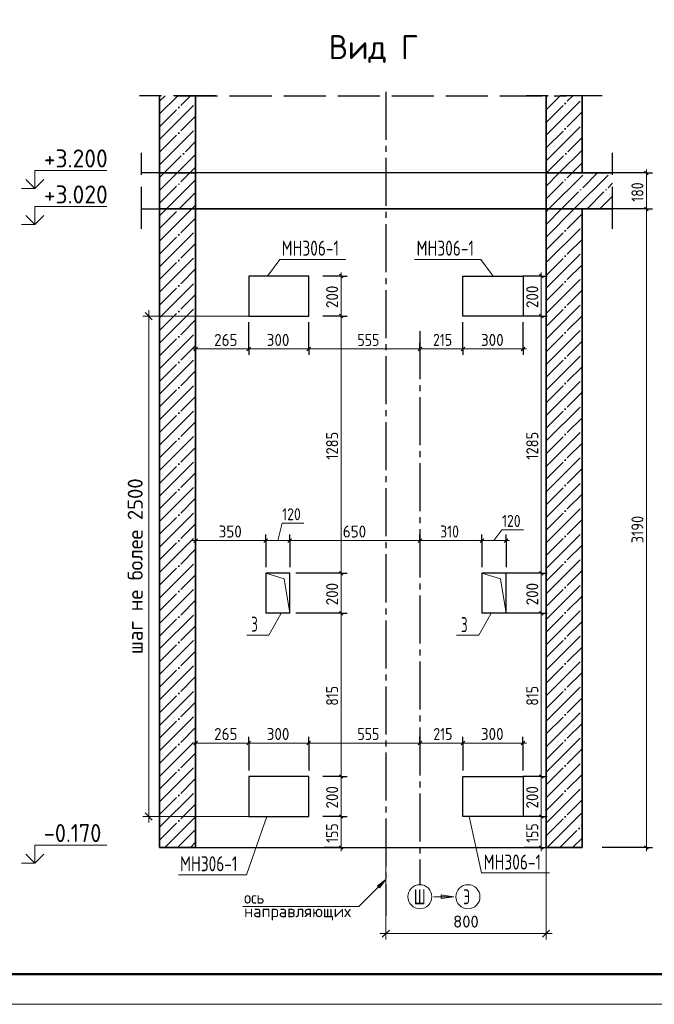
# Model space of a CAD drawing. Header units: millimetres. Extents: x -49773 to 2322955, y -3321 to 58485.
# Tile 104 of 256: x 504401 to 514964, y -1402 to 14994. Entities that reach past the tile are written whole.
import ezdxf

# ---------------------------------------------------------------- set-up
doc = ezdxf.new("R2010")
doc.units = ezdxf.units.MM
doc.header["$PDMODE"] = 65
for name, pattern in [('______11', [500, 400, -50, 0, -50]), ('______4', [900, 700, -200]), ('______5', [1100, 800, -100, 100, -100])]:
    doc.linetypes.add(name, pattern=pattern)
for name, color, linetype, lineweight in [('Standard', 7, 'Continuous', 25), ('Высотная отметки_ общее', 7, 'Continuous', 13), ('Ограждение_ 2D надпись', 7, 'Continuous', 13), ('Перекрытие_ общее', 7, 'Continuous', 35), ('Размерная линия_ общее', 7, 'Continuous', 13), ('СПДС_РАЗМЕРЫ', 152, 'Continuous', 25), ('Стена_ общее', 7, 'Continuous', 35), ('Стена_ Сборный элемент', 7, 'Continuous', 35), ('Текст_ общее', 7, 'Continuous', 13)]:
    doc.layers.add(name, color=color, linetype=linetype, lineweight=lineweight)
doc.layers.add('Осевая линия_ общее', color=7, linetype='______5', lineweight=13, true_color=0xa0a0a0)
doc.styles.add('ISOCPEUR', font='txt')
doc.dimstyles.new('__________2', dxfattribs={"dimtxt": 250, "dimasz": 200, "dimexe": 0, "dimexo": 0, "dimgap": 100, "dimtad": 1, "dimdec": 0, "dimrnd": 1, "dimzin": 12, "dimdsep": 46, "dimtxsty": 'ISOCPEUR', "dimblk": 'ALL_ML_STRICH', "dimblk1": 'ALL_ML_STRICH', "dimblk2": 'ALL_ML_STRICH', "dimsah": 1, "dimcen": 0, "dimclrd": 7, "dimclre": 7, "dimclrt": 7, "dimadec": 0, "dimazin": 0, "dimtfac": 1, "dimtdec": 0, "dimtmove": 1, "dimatfit": 3, "dimfxl": 0, "dimtzin": 0, "dimlwd": 0, "dimlwe": 13, "dimarcsym": 0})

# ---------------------------------------------------------------- blocks, each defined once
blk = doc.blocks.new('ALL_ML_STRICH')
at = {"color": 0, "linetype": 'ByBlock', "lineweight": -2}
for p, q in [((-1, 0), (0.5, 0)), ((-0.3, -0.3), (0.3, 0.3)), ((0, -0.5), (0, 0.5))]:
    blk.add_line(p, q, dxfattribs=at)
blk = doc.blocks.new('*D907')
at = {"layer": 'Defpoints', "color": 0}
for p in [(510496, 1208), (513162, 1208), (510496, -225)]:
    blk.add_point(p, dxfattribs=at)
at = {"layer": 'СПДС_РАЗМЕРЫ', "color": 7, "lineweight": 13}
for p, q in [((510496, 1208), (510496, -225)), ((513162, 1208), (513162, -225))]:
    blk.add_line(p, q, dxfattribs=at)
at = {"layer": 'СПДС_РАЗМЕРЫ', "color": 7, "lineweight": 0}
blk.add_line((512962, -225), (510696, -225), dxfattribs=at)
at = {"layer": 'СПДС_РАЗМЕРЫ', "color": 7, "lineweight": 0, "xscale": 200, "yscale": 200, "zscale": 200}
for p, rotation in [((510496, -225), 180), ((513162, -225), 360)]:
    blk.add_blockref('ALL_ML_STRICH', p, dxfattribs=dict(at, rotation=rotation))
at = {"layer": 'СПДС_РАЗМЕРЫ', "color": 7, "insert": (511829, -25), "char_height": 200, "attachment_point": 5, "style": 'ISOCPEUR'}
blk.add_mtext('800', dxfattribs=at)
blk = doc.blocks.new('*D928')
at = {"layer": 'Defpoints', "color": 0}
for p in [(508212, 10058), (506548, 1725), (508212, 1725)]:
    blk.add_point(p, dxfattribs=at)
at = {"layer": 'СПДС_РАЗМЕРЫ', "color": 7, "lineweight": 13}
for p, q in [((508212, 10058), (506548, 10058)), ((508212, 1725), (506548, 1725))]:
    blk.add_line(p, q, dxfattribs=at)
at = {"layer": 'СПДС_РАЗМЕРЫ', "color": 7, "lineweight": 0}
blk.add_line((506548, 9858), (506548, 1925), dxfattribs=at)
at = {"layer": 'СПДС_РАЗМЕРЫ', "color": 7, "lineweight": 0, "xscale": 200, "yscale": 200, "zscale": 200}
for p, rotation in [((506548, 10058), 90), ((506548, 1725), 270)]:
    blk.add_blockref('ALL_ML_STRICH', p, dxfattribs=dict(at, rotation=rotation))
at = {"layer": 'СПДС_РАЗМЕРЫ', "color": 7, "insert": (506323, 5892), "char_height": 250, "attachment_point": 5, "rotation": 90, "style": 'ISOCPEUR'}
blk.add_mtext('шаг не более 2500', dxfattribs=at)

msp = doc.modelspace()

# ---------------------------------------------------------------- hatches: boundary and pattern name
at = {"layer": 'Осевая линия_ общее', "linetype": 'Continuous', "lineweight": 13, "transparency": 33554687}
msp.add_hatch(color=7, dxfattribs=at).paths.add_polyline_path([(510389.4, 534.6), (510495.5, 676), (510354.1, 569.9)], flags=16)
msp.add_hatch(color=7, dxfattribs=at).paths.add_polyline_path([(511418.8, 359.1), (511628.8, 389.1), (511418.8, 419.1)])

# ---------------------------------------------------------------- linework, layer by layer
at = {"layer": 'Standard', "color": 7, "linetype": '______4', "lineweight": 25, "transparency": 33554687}
for p, q in [((507662.2, 13727.3), (506395.5, 13727.3)), ((506995.5, 13727.3), (513495.5, 13727.3)), ((514095.5, 13727.3), (512828.8, 13727.3)), ((506427.1, 11508.3), (506427.1, 12775)), ((514271, 11508.3), (514271, 12775))]:
    msp.add_line(p, q, dxfattribs=at)
at = {"layer": 'Standard', "color": 253, "linetype": '______11', "lineweight": 35, "true_color": 0xababab, "transparency": 33554687}
for p, q in [((506728.8, 13212), (507244.2, 13727.3)), ((506728.8, 13636.2), (506819.9, 13727.3)), ((513162.2, 13281.3), (513608.1, 13727.3)), ((513162.2, 13705.6), (513183.9, 13727.3)), ((513162.2, 12857.1), (513762.2, 13457.1)), ((506728.8, 12787.7), (507328.8, 13387.7)), ((506807, 12441.6), (507328.8, 12963.4)), ((513171, 12441.6), (513762.2, 13032.8)), ((507231.3, 12441.6), (507328.8, 12539.2)), ((513595.3, 12441.6), (513762.2, 12608.5)), ((506728.8, 11514.9), (507055.6, 11841.6)), ((513162.2, 11584.3), (513419.5, 11841.6)), ((506728.8, 11090.6), (507328.8, 11690.6)), ((513162.2, 11160), (513762.2, 11760)), ((513162.2, 10735.8), (513762.2, 11335.7)), ((506728.8, 10666.4), (507328.8, 11266.4)), ((506728.8, 10242.1), (507328.8, 10842.1)), ((513162.2, 10311.5), (513762.2, 10911.5)), ((506728.8, 9817.8), (507328.8, 10417.8)), ((513162.2, 9887.2), (513762.2, 10487.2)), ((513162.2, 9463), (513762.2, 10063)), ((506728.8, 9393.6), (507328.8, 9993.6)), ((506728.8, 8969.3), (507328.8, 9569.3)), ((513162.2, 9038.7), (513762.2, 9638.7)), ((513162.2, 8614.4), (513762.2, 9214.4)), ((506728.8, 8545.1), (507328.8, 9145.1)), ((506728.8, 8120.8), (507328.8, 8720.8)), ((513162.2, 8190.2), (513762.2, 8790.2)), ((513162.2, 7765.9), (513762.2, 8365.9)), ((506728.8, 7696.5), (507328.8, 8296.5)), ((506728.8, 7272.3), (507328.8, 7872.3)), ((513162.2, 7341.6), (513762.2, 7941.6)), ((506728.8, 6848), (507328.8, 7448)), ((513162.2, 6917.4), (513762.2, 7517.4)), ((513162.2, 6493.1), (513762.2, 7093.1)), ((506728.8, 6423.7), (507328.8, 7023.7)), ((506728.8, 5999.5), (507328.8, 6599.5)), ((513162.2, 6068.8), (513762.2, 6668.9)), ((513162.2, 5644.6), (513762.2, 6244.6)), ((506728.8, 5575.2), (507328.8, 6175.2)), ((506728.8, 5151), (507328.8, 5750.9)), ((513162.2, 5220.3), (513762.2, 5820.3)), ((506728.8, 4726.7), (507328.8, 5326.7)), ((513162.2, 4796.1), (513762.2, 5396.1)), ((513162.2, 4371.8), (513762.2, 4971.8)), ((506728.8, 4302.4), (507328.8, 4902.4)), ((506728.8, 3878.2), (507328.8, 4478.2)), ((513162.2, 3947.5), (513762.2, 4547.5)), ((513162.2, 3523.3), (513762.2, 4123.3)), ((506728.8, 3453.9), (507328.8, 4053.9)), ((506728.8, 3029.6), (507328.8, 3629.6)), ((513162.2, 3099), (513762.2, 3699)), ((506728.8, 2605.4), (507328.8, 3205.4)), ((513162.2, 2674.7), (513762.2, 3274.7)), ((513162.2, 2250.5), (513762.2, 2850.5)), ((506728.8, 2181.1), (507328.8, 2781.1)), ((506728.8, 1756.8), (507328.8, 2356.8)), ((513162.2, 1826.2), (513762.2, 2426.2)), ((513162.2, 1401.9), (513762.2, 2001.9)), ((506728.8, 1332.6), (507328.8, 1932.6)), ((507028.8, 1208.3), (507328.8, 1508.3)), ((513392.8, 1208.3), (513762.2, 1577.7))]:
    msp.add_line(p, q, dxfattribs=at)
at = {"layer": 'Standard', "color": 253, "linetype": '______5', "lineweight": 35, "true_color": 0xababab, "transparency": 33554687}
for p, q in [((506728.8, 13424.1), (507032, 13727.3)), ((513162.2, 13493.5), (513396, 13727.3)), ((513162.2, 13069.2), (513762.2, 13669.2)), ((506728.8, 12999.8), (507328.8, 13599.8)), ((506728.8, 12575.6), (507328.8, 13175.6)), ((513162.2, 12645), (513762.2, 13245)), ((513383.1, 12441.6), (513762.2, 12820.7)), ((507019.2, 12441.6), (507328.8, 12751.3)), ((506728.8, 11302.8), (507267.7, 11841.6)), ((506728.8, 11727), (506843.4, 11841.6)), ((513162.2, 11372.2), (513631.7, 11841.6)), ((513162.2, 11796.4), (513207.4, 11841.6)), ((506728.8, 10878.5), (507328.8, 11478.5)), ((513162.2, 10947.9), (513762.2, 11547.9)), ((506728.8, 10454.3), (507328.8, 11054.3)), ((513162.2, 10523.6), (513762.2, 11123.6)), ((513162.2, 10099.4), (513762.2, 10699.4)), ((506728.8, 10030), (507328.8, 10630)), ((506728.8, 9605.7), (507328.8, 10205.7)), ((513162.2, 9675.1), (513762.2, 10275.1)), ((513162.2, 9250.8), (513762.2, 9850.8)), ((506728.8, 9181.5), (507328.8, 9781.5)), ((506728.8, 8757.2), (507328.8, 9357.2)), ((513162.2, 8826.6), (513762.2, 9426.6)), ((506728.8, 8332.9), (507328.8, 8932.9)), ((513162.2, 8402.3), (513762.2, 9002.3)), ((513162.2, 7978), (513762.2, 8578)), ((506728.8, 7908.7), (507328.8, 8508.7)), ((506728.8, 7484.4), (507328.8, 8084.4)), ((513162.2, 7553.8), (513762.2, 8153.8)), ((513162.2, 7129.5), (513762.2, 7729.5)), ((506728.8, 7060.1), (507328.8, 7660.1)), ((506728.8, 6635.9), (507328.8, 7235.9)), ((513162.2, 6705.2), (513762.2, 7305.2)), ((506728.8, 6211.6), (507328.8, 6811.6)), ((513162.2, 6281), (513762.2, 6881)), ((513162.2, 5856.7), (513762.2, 6456.7)), ((506728.8, 5787.3), (507328.8, 6387.3)), ((506728.8, 5363.1), (507328.8, 5963.1)), ((513162.2, 5432.5), (513762.2, 6032.5)), ((513162.2, 5008.2), (513762.2, 5608.2)), ((506728.8, 4938.8), (507328.8, 5538.8)), ((506728.8, 4514.6), (507328.8, 5114.6)), ((513162.2, 4583.9), (513762.2, 5183.9)), ((513162.2, 4159.7), (513762.2, 4759.7)), ((506728.8, 4090.3), (507328.8, 4690.3)), ((506728.8, 3666), (507328.8, 4266)), ((513162.2, 3735.4), (513762.2, 4335.4)), ((506728.8, 3241.8), (507328.8, 3841.8)), ((513162.2, 3311.1), (513762.2, 3911.1)), ((513162.2, 2886.9), (513762.2, 3486.9)), ((506728.8, 2817.5), (507328.8, 3417.5)), ((506728.8, 2393.2), (507328.8, 2993.2)), ((513162.2, 2462.6), (513762.2, 3062.6)), ((513162.2, 2038.3), (513762.2, 2638.3)), ((506728.8, 1969), (507328.8, 2569)), ((506728.8, 1544.7), (507328.8, 2144.7)), ((513162.2, 1614.1), (513762.2, 2214.1)), ((506816.7, 1208.3), (507328.8, 1720.4)), ((513180.7, 1208.3), (513762.2, 1789.8)), ((513604.9, 1208.3), (513762.2, 1365.6)), ((507241, 1208.3), (507328.8, 1296.2))]:
    msp.add_line(p, q, dxfattribs=at)
at = {"layer": 'Standard', "color": 7, "linetype": 'Continuous', "lineweight": 35, "transparency": 33554687}
for p, q in [((506728.8, 13727.3), (506728.8, 12441.6)), ((507328.8, 12441.6), (507328.8, 13727.3)), ((513162.2, 13727.3), (513162.2, 12441.6)), ((513762.2, 12441.6), (513762.2, 13727.3)), ((506728.8, 12441.6), (506728.8, 11841.6)), ((507328.8, 11841.6), (507328.8, 12441.6)), ((513162.2, 12441.6), (513162.2, 11841.6)), ((514271, 12441.6), (513762.2, 12441.6)), ((506728.8, 11841.6), (506728.8, 1208.3)), ((507328.8, 1208.3), (507328.8, 11841.6)), ((513162.2, 11841.6), (513162.2, 1208.3)), ((513762.2, 1208.3), (513762.2, 11841.6)), ((513762.2, 11841.6), (514271, 11841.6)), ((506728.8, 1208.3), (507328.8, 1208.3)), ((513162.2, 1208.3), (513762.2, 1208.3))]:
    msp.add_line(p, q, dxfattribs=at)
at = {"layer": 'Standard', "color": 253, "linetype": '______11', "lineweight": 13, "true_color": 0xababab, "transparency": 33554687}
for p, q in [((506728.8, 11939.2), (507231.3, 12441.6)), ((506728.8, 12363.4), (506807, 12441.6)), ((513162.2, 12432.8), (513171, 12441.6)), ((513162.2, 12008.5), (513595.3, 12441.6)), ((513419.5, 11841.6), (514019.5, 12441.6)), ((513843.8, 11841.6), (514271, 12268.8)), ((507055.6, 11841.6), (507328.8, 12114.9)), ((514268, 11841.6), (514271, 11844.6))]:
    msp.add_line(p, q, dxfattribs=at)
at = {"layer": 'Standard', "color": 253, "linetype": '______5', "lineweight": 13, "true_color": 0xababab, "transparency": 33554687}
for p, q in [((506728.8, 12151.3), (507019.2, 12441.6)), ((506843.4, 11841.6), (507328.8, 12327)), ((513162.2, 12220.7), (513383.1, 12441.6)), ((513207.4, 11841.6), (513807.4, 12441.6)), ((513631.7, 11841.6), (514231.7, 12441.6)), ((514055.9, 11841.6), (514271, 12056.7)), ((507267.7, 11841.6), (507328.8, 11902.8))]:
    msp.add_line(p, q, dxfattribs=at)
at = {"layer": 'Standard', "color": 7, "linetype": 'Continuous', "lineweight": 13, "transparency": 33554687}
msp.add_lwpolyline([(493720.4, -1402.4), (535720.4, -1402.4), (535720.4, 57997.6), (493720.4, 57997.6), (493720.4, -1402.4)], close=True, dxfattribs=at)
at = {"layer": 'Standard', "color": 7, "linetype": 'Continuous', "lineweight": 50, "transparency": 33554687}
msp.add_lwpolyline([(495720.4, 57497.6), (535220.4, 57497.6), (535220.4, -902.4), (495720.4, -902.4), (495720.4, 57497.6)], close=True, dxfattribs=at)
at = {"layer": 'Высотная отметки_ общее', "color": 7, "linetype": 'Continuous', "lineweight": 13, "transparency": 33554687}
for p, q in [((504652.3, 12183), (504652.3, 12483)), ((504652.3, 12483), (505852.3, 12483)), ((504652.3, 12183), (504502.3, 12333)), ((504652.3, 12183), (504802.3, 12333)), ((504652.3, 12183), (504431.8, 12183)), ((504652.3, 12183), (504652.3, 12183)), ((504652.3, 12183), (504652.3, 12183)), ((504652.3, 12183), (504652.3, 12183)), ((504652.3, 12183), (504652.3, 12183)), ((504652.3, 11583), (504652.3, 11883)), ((504652.3, 11883), (505852.3, 11883)), ((504652.3, 11583), (504502.3, 11733)), ((504652.3, 11583), (504802.3, 11733)), ((504652.3, 11583), (504431.8, 11583)), ((504652.3, 11583), (504652.3, 11583)), ((504652.3, 11583), (504652.3, 11583)), ((504652.3, 11583), (504652.3, 11583)), ((504652.3, 11583), (504652.3, 11583)), ((504652.3, 949.7), (504652.3, 1249.7)), ((504652.3, 1249.7), (505852.3, 1249.7)), ((504652.3, 949.7), (504502.3, 1099.7)), ((504652.3, 949.7), (504802.3, 1099.7)), ((504652.3, 949.7), (504431.8, 949.7)), ((504652.3, 949.7), (504652.3, 949.7)), ((504652.3, 949.7), (504652.3, 949.7)), ((504652.3, 949.7), (504652.3, 949.7)), ((504652.3, 949.7), (504652.3, 949.7))]:
    msp.add_line(p, q, dxfattribs=at)
at = {"layer": 'Ограждение_ 2D надпись', "color": 7, "linetype": 'Continuous', "lineweight": 13, "transparency": 33554687}
for points in [[(508524.3, 10725), (508728.9, 11002.2), (509828.9, 11002.2)], [(512279.7, 10725), (512075, 11002.2), (510975, 11002.2)], [(508748.6, 5099.8), (508547.1, 4747.2), (508180.4, 4747.2)], [(512242.4, 5099.8), (512040.9, 4747.2), (511674.2, 4747.2)], [(508514.7, 1725), (508177.7, 754.8), (507044.4, 754.8)], [(511881.3, 1725), (512086, 786.3), (513219.3, 786.3)]]:
    msp.add_lwpolyline(points, dxfattribs=at)
at = {"layer": 'Осевая линия_ общее', "color": 253, "linetype": '______5', "lineweight": -3, "true_color": 0xa0a0a0, "transparency": 33554687}
for p, q in [((510495.5, 13791.3), (510495.5, 73)), ((511062.2, 9807.4), (511062.2, 589.1))]:
    msp.add_line(p, q, dxfattribs=at)
at = {"layer": 'Осевая линия_ общее', "color": 7, "linetype": 'Continuous', "lineweight": 13, "transparency": 33554687}
for p, q in [((510495.5, 676), (510354.1, 569.9)), ((510389.4, 534.6), (510495.5, 676)), ((510354.1, 569.9), (510389.4, 534.6)), ((510371.8, 552.3), (510362.9, 543.4)), ((511295.5, 389.1), (511628.8, 389.1)), ((511418.8, 389.1), (511403.8, 389.1)), ((511628.8, 389.1), (511418.8, 419.1)), ((511418.8, 419.1), (511418.8, 359.1)), ((511418.8, 359.1), (511628.8, 389.1)), ((511628.8, 389.1), (511628.8, 389.1)), ((511628.8, 389.1), (511628.8, 389.1)), ((511628.8, 389.1), (511628.8, 389.1))]:
    msp.add_line(p, q, dxfattribs=at)
for points in [[(508895.5, 5108.3), (508801.2, 5680.7), (508495.5, 5775)], [(512495.5, 5108.3), (512401.2, 5680.7), (512095.5, 5775)], [(510495.5, 676), (510047.7, 228.2), (508114.3, 228.2)]]:
    msp.add_lwpolyline(points, dxfattribs=at)
for centre in [(511062.2, 389.1), (511862.2, 389.1)]:
    msp.add_circle(centre, 200, dxfattribs=at)
at = {"layer": 'Перекрытие_ общее', "color": 7, "linetype": 'Continuous', "lineweight": 25, "transparency": 33554687}
for p, q in [((506728.8, 12441.6), (506427.1, 12441.6)), ((513162.2, 12441.6), (507328.8, 12441.6)), ((506427.1, 11841.6), (506728.8, 11841.6)), ((507328.8, 11841.6), (513162.2, 11841.6))]:
    msp.add_line(p, q, dxfattribs=at)
at = {"layer": 'Перекрытие_ общее', "color": 7, "linetype": 'Continuous', "lineweight": 13, "transparency": 33554687}
for p, q in [((507328.8, 12441.6), (506728.8, 12441.6)), ((513762.2, 12441.6), (513162.2, 12441.6)), ((506728.8, 11841.6), (507328.8, 11841.6)), ((513162.2, 11841.6), (513762.2, 11841.6))]:
    msp.add_line(p, q, dxfattribs=at)
at = {"layer": 'Размерная линия_ общее', "color": 7, "linetype": 'Continuous', "lineweight": 25, "transparency": 33554687}
for p, q in [((514862.9, 12411.6), (514802.9, 12471.6)), ((514862.9, 11811.6), (514802.9, 11871.6)), ((509781.2, 10695), (509721.2, 10755)), ((513112.7, 10695), (513052.7, 10755)), ((509781.2, 10028.3), (509721.2, 10088.3)), ((513112.7, 10028.3), (513052.7, 10088.3)), ((507358.8, 9540.1), (507298.8, 9480.1)), ((508242.2, 9540.1), (508182.2, 9480.1)), ((509242.2, 9540.1), (509182.2, 9480.1)), ((511092.2, 9540.1), (511032.2, 9480.1)), ((511808.8, 9540.1), (511748.8, 9480.1)), ((512808.8, 9540.1), (512748.8, 9480.1)), ((507358.8, 6350.4), (507298.8, 6290.4)), ((508525.5, 6350.4), (508465.5, 6290.4)), ((508925.5, 6350.4), (508865.5, 6290.4)), ((511092.2, 6350.4), (511032.2, 6290.4)), ((512125.5, 6350.4), (512065.5, 6290.4)), ((512525.5, 6350.4), (512465.5, 6290.4)), ((509781.2, 5745), (509721.2, 5805)), ((513112.7, 5745), (513052.7, 5805)), ((509781.2, 5078.3), (509721.2, 5138.3)), ((513112.7, 5078.3), (513052.7, 5138.3)), ((507358.8, 2978.9), (507298.8, 2918.9)), ((508242.2, 2978.9), (508182.2, 2918.9)), ((509242.2, 2978.9), (509182.2, 2918.9)), ((511092.2, 2978.9), (511032.2, 2918.9)), ((511808.8, 2978.9), (511748.8, 2918.9)), ((512807, 2978.9), (512747, 2918.9)), ((509781.2, 2361.6), (509721.2, 2421.6)), ((513112.7, 2361.6), (513052.7, 2421.6)), ((509781.2, 1695), (509721.2, 1755)), ((513112.7, 1695), (513052.7, 1755)), ((509781.2, 1178.3), (509721.2, 1238.3)), ((513112.7, 1178.3), (513052.7, 1238.3)), ((514862.9, 1178.3), (514802.9, 1238.3))]:
    msp.add_line(p, q, dxfattribs=at)
at = {"layer": 'Размерная линия_ общее', "color": 7, "linetype": 'Continuous', "lineweight": 13, "transparency": 33554687}
for p, q in [((514832.9, 12441.6), (514832.9, 12501.6)), ((514832.9, 11841.6), (514832.9, 12441.6)), ((509751.2, 10725), (509751.2, 10785)), ((509751.2, 10058.3), (509751.2, 10725)), ((513082.8, 10725), (513082.8, 10785)), ((513082.8, 10058.3), (513082.8, 10725)), ((509751.2, 5775), (509751.2, 10058.3)), ((513082.8, 5775), (513082.8, 10058.3)), ((507328.8, 9510.1), (507268.8, 9510.1)), ((508345.5, 9510.1), (507328.8, 9510.1)), ((509345.5, 9510.1), (508345.5, 9510.1)), ((511062.2, 9510.1), (509345.5, 9510.1)), ((511645.5, 9510.1), (511062.2, 9510.1)), ((512778.8, 9510.1), (511645.5, 9510.1)), ((512778.8, 9510.1), (512838.8, 9510.1)), ((508695.5, 6320.4), (508770, 6608.2)), ((508770, 6608.2), (509130, 6608.2)), ((512295.5, 6320.4), (512428.5, 6496.8)), ((512428.5, 6496.8), (512788.5, 6496.8)), ((507328.8, 6320.4), (507268.8, 6320.4)), ((508495.5, 6320.4), (507328.8, 6320.4)), ((508895.5, 6320.4), (508495.5, 6320.4)), ((511062.2, 6320.4), (508895.5, 6320.4)), ((512095.5, 6320.4), (511062.2, 6320.4)), ((512495.5, 6320.4), (512095.5, 6320.4)), ((512495.5, 6320.4), (512555.5, 6320.4)), ((509751.2, 5108.3), (509751.2, 5775)), ((513082.8, 5108.3), (513082.8, 5775)), ((509751.2, 2391.6), (509751.2, 5108.3)), ((513082.8, 2391.6), (513082.8, 5108.3)), ((507328.8, 2948.9), (507268.8, 2948.9)), ((508345.5, 2948.9), (507328.8, 2948.9)), ((509345.5, 2948.9), (508345.5, 2948.9)), ((511062.2, 2948.9), (509345.5, 2948.9)), ((511778.8, 2948.9), (511062.2, 2948.9)), ((512777, 2948.9), (511778.8, 2948.9)), ((512777, 2948.9), (512837, 2948.9)), ((509751.2, 1725), (509751.2, 2391.6)), ((513082.8, 1725), (513082.8, 2391.6)), ((509751.2, 1208.3), (509751.2, 1148.3)), ((513082.8, 1208.3), (513082.8, 1148.3)), ((514832.9, 1208.3), (514832.9, 1148.3))]:
    msp.add_line(p, q, dxfattribs=at)
at = {"layer": 'Размерная линия_ общее', "color": 253, "linetype": 'Continuous', "lineweight": -3, "true_color": 0xa0a0a0, "transparency": 33554687}
for p, q in [((514832.9, 12441.6), (514271.9, 12441.6)), ((514832.9, 12441.6), (514732.9, 12441.6)), ((514832.9, 12441.6), (514932.9, 12441.6)), ((514832.9, 11841.6), (514732.9, 11841.6)), ((514832.9, 11841.6), (514932.9, 11841.6)), ((509751.2, 10725), (509445.5, 10725)), ((509751.2, 10725), (509651.2, 10725)), ((509751.2, 10725), (509851.2, 10725)), ((513082.8, 10725), (512777, 10725)), ((513082.8, 10725), (512982.8, 10725)), ((513082.8, 10725), (513182.8, 10725)), ((509751.2, 10058.3), (509651.2, 10058.3)), ((509751.2, 10058.3), (509851.2, 10058.3)), ((513082.8, 10058.3), (512982.8, 10058.3)), ((513082.8, 10058.3), (513182.8, 10058.3)), ((512778.8, 9510.1), (512778.8, 9958.3)), ((507328.8, 9510.1), (507328.8, 9610.1)), ((507328.8, 9510.1), (507328.8, 9410.1)), ((507328.8, 9510.1), (507328.8, 9510.1)), ((508212.2, 9510.1), (508212.2, 9610.1)), ((508212.2, 9510.1), (508212.2, 9410.1)), ((509212.2, 9510.1), (509212.2, 9610.1)), ((509212.2, 9510.1), (509212.2, 9410.1)), ((511062.2, 9510.1), (511062.2, 9610.1)), ((511062.2, 9510.1), (511062.2, 9410.1)), ((511062.2, 9510.1), (511062.2, 9510.1)), ((511778.8, 9510.1), (511778.8, 9610.1)), ((511778.8, 9510.1), (511778.8, 9410.1)), ((512778.8, 9510.1), (512778.8, 9610.1)), ((512778.8, 9510.1), (512778.8, 9410.1)), ((507328.8, 6320.4), (507328.8, 6420.4)), ((508495.5, 6320.4), (508495.5, 6420.4)), ((508895.5, 6320.4), (508895.5, 6420.4)), ((511062.2, 6320.4), (511062.2, 6420.4)), ((512095.5, 6320.4), (512095.5, 6420.4)), ((512495.5, 6320.4), (512495.5, 6420.4)), ((507328.8, 6320.4), (507328.8, 6220.4)), ((507328.8, 6320.4), (507328.8, 6043.7)), ((508495.5, 6320.4), (508495.5, 6220.4)), ((508495.5, 6320.4), (508495.5, 5875)), ((508895.5, 6320.4), (508895.5, 6220.4)), ((508895.5, 6320.4), (508895.5, 5875)), ((511062.2, 6320.4), (511062.2, 6220.4)), ((511062.2, 6320.4), (511062.2, 6320.4)), ((512095.5, 6320.4), (512095.5, 6220.4)), ((512095.5, 6320.4), (512095.5, 5875)), ((512495.5, 6320.4), (512495.5, 6220.4)), ((512495.5, 6320.4), (512495.5, 5875)), ((509751.2, 5775), (509651.2, 5775)), ((509751.2, 5775), (509851.2, 5775)), ((513082.8, 5775), (512982.8, 5775)), ((513082.8, 5775), (513182.8, 5775)), ((509751.2, 5108.3), (509651.2, 5108.3)), ((509751.2, 5108.3), (509851.2, 5108.3)), ((513082.8, 5108.3), (512982.8, 5108.3)), ((513082.8, 5108.3), (513182.8, 5108.3)), ((507328.8, 2948.9), (507328.8, 3048.9)), ((508212.2, 2948.9), (508212.2, 3048.9)), ((509212.2, 2948.9), (509212.2, 3048.9)), ((511062.2, 2948.9), (511062.2, 3048.9)), ((511778.8, 2948.9), (511778.8, 3048.9)), ((512777, 2948.9), (512777, 3048.9)), ((507328.8, 2948.9), (507328.8, 2848.9)), ((507328.8, 2948.9), (507328.8, 2948.9)), ((508212.2, 2948.9), (508212.2, 2848.9)), ((508212.2, 2948.9), (508212.2, 2491.6)), ((509212.2, 2948.9), (509212.2, 2848.9)), ((509212.2, 2948.9), (509212.2, 2491.6)), ((511062.2, 2948.9), (511062.2, 2848.9)), ((511062.2, 2948.9), (511062.2, 2741.4)), ((511778.8, 2948.9), (511778.8, 2848.9)), ((511778.8, 2948.9), (511778.8, 2491.6)), ((512777, 2948.9), (512777, 2848.9)), ((512777, 2948.9), (512777, 2491.6)), ((509751.2, 2391.6), (509651.2, 2391.6)), ((509751.2, 2391.6), (509851.2, 2391.6)), ((513082.8, 2391.6), (512982.8, 2391.6)), ((513082.8, 2391.6), (513182.8, 2391.6)), ((509751.2, 1725), (509651.2, 1725)), ((509751.2, 1725), (509851.2, 1725)), ((513082.8, 1725), (512982.8, 1725)), ((513082.8, 1725), (513182.8, 1725)), ((509751.2, 1208.3), (509466.8, 1208.3)), ((509751.2, 1208.3), (509651.2, 1208.3)), ((509751.2, 1208.3), (509851.2, 1208.3)), ((513082.8, 1208.3), (512798.4, 1208.3)), ((513082.8, 1208.3), (512982.8, 1208.3)), ((513082.8, 1208.3), (513182.8, 1208.3)), ((514832.9, 1208.3), (514095.5, 1208.3)), ((514832.9, 1208.3), (514732.9, 1208.3)), ((514832.9, 1208.3), (514932.9, 1208.3))]:
    msp.add_line(p, q, dxfattribs=at)
for points in [[(514832.9, 11841.6), (514812.9, 11841.6), (514812.9, 11841.6), (514248.6, 11841.6)], [(509751.2, 10058.3), (509731.2, 10058.3), (509731.2, 10058.3), (509445.5, 10058.3)], [(513082.8, 10058.3), (513062.7, 10058.3), (513062.7, 10058.3), (512777, 10058.3)], [(508212.2, 9510.1), (508212.2, 9530.1), (508212.2, 9530.1), (508212.2, 9958.3)], [(509212.2, 9510.1), (509212.2, 9530.1), (509212.2, 9530.1), (509212.2, 9530.1), (509212.2, 9530.1), (509212.2, 9958.3)], [(511778.8, 9510.1), (511778.8, 9530.1), (511778.8, 9530.1), (511778.8, 9530.1), (511778.8, 9530.1), (511778.8, 9530.1), (511778.8, 9530.1), (511778.8, 9530.1), (511778.8, 9530.1), (511778.8, 9958.3)], [(509751.2, 5775), (509731.2, 5775), (509731.2, 5775), (509731.2, 5775), (509731.2, 5775), (508995.5, 5775)], [(513082.8, 5775), (513062.7, 5775), (513062.7, 5775), (513062.7, 5775), (513062.7, 5775), (512327, 5775)], [(509751.2, 5108.3), (509731.2, 5108.3), (509731.2, 5108.3), (509731.2, 5108.3), (509731.2, 5108.3), (509731.2, 5108.3), (509731.2, 5108.3), (508995.5, 5108.3)], [(513082.8, 5108.3), (513062.7, 5108.3), (513062.7, 5108.3), (513062.7, 5108.3), (513062.7, 5108.3), (513062.7, 5108.3), (513062.7, 5108.3), (512327, 5108.3)], [(509751.2, 2391.6), (509731.2, 2391.6), (509731.2, 2391.6), (509731.2, 2391.6), (509731.2, 2391.6), (509731.2, 2391.6), (509731.2, 2391.6), (509731.2, 2391.6), (509731.2, 2391.6), (509445.5, 2391.6)], [(513082.8, 2391.6), (513062.7, 2391.6), (513062.7, 2391.6), (513062.7, 2391.6), (513062.7, 2391.6), (513062.7, 2391.6), (513062.7, 2391.6), (513062.7, 2391.6), (513062.7, 2391.6), (512777, 2391.6)], [(509751.2, 1725), (509731.2, 1725), (509731.2, 1725), (509731.2, 1725), (509731.2, 1725), (509731.2, 1725), (509731.2, 1725), (509731.2, 1725), (509731.2, 1725), (509731.2, 1725), (509731.2, 1725), (509445.5, 1725)], [(513082.8, 1725), (513062.7, 1725), (513062.7, 1725), (513062.7, 1725), (513062.7, 1725), (513062.7, 1725), (513062.7, 1725), (513062.7, 1725), (513062.7, 1725), (513062.7, 1725), (513062.7, 1725), (512777, 1725)]]:
    msp.add_lwpolyline(points, dxfattribs=at)
at = {"layer": 'Размерная линия_ общее', "color": 7, "linetype": 'Continuous', "lineweight": 13, "transparency": 33554687}
for points in [[(514832.9, 1208.3), (514832.9, 6334.8), (514832.9, 6334.8), (514832.9, 11841.6)], [(509751.2, 1208.3), (509751.2, 1262.3), (509751.2, 1262.3), (509751.2, 1725)], [(513082.8, 1208.3), (513082.8, 1321.6), (513082.8, 1321.6), (513082.8, 1725)]]:
    msp.add_lwpolyline(points, dxfattribs=at)
at = {"layer": 'Стена_ общее', "color": 7, "linetype": 'Continuous', "lineweight": 35, "transparency": 33554687}
for p, q in [((506728.8, 12441.6), (507328.8, 12441.6)), ((513162.2, 12441.6), (513762.2, 12441.6)), ((507328.8, 11841.6), (506728.8, 11841.6)), ((513762.2, 11841.6), (513162.2, 11841.6))]:
    msp.add_line(p, q, dxfattribs=at)
at = {"layer": 'Стена_ общее', "color": 7, "linetype": 'Continuous', "lineweight": 25, "transparency": 33554687}
for p, q in [((513162.2, 12441.6), (507328.8, 12441.6)), ((513162.2, 11841.6), (507328.8, 11841.6)), ((508495.5, 5775), (508495.5, 5108.3)), ((508895.5, 5775), (508495.5, 5775)), ((508895.5, 5108.3), (508895.5, 5775)), ((512095.5, 5775), (512095.5, 5108.3)), ((512495.5, 5775), (512095.5, 5775)), ((512495.5, 5108.3), (512495.5, 5775)), ((508895.5, 5108.3), (508495.5, 5108.3)), ((512495.5, 5108.3), (512095.5, 5108.3)), ((507328.8, 1208.3), (513162.2, 1208.3))]:
    msp.add_line(p, q, dxfattribs=at)
at = {"layer": 'Стена_ Сборный элемент', "color": 7, "linetype": 'Continuous', "lineweight": 25, "transparency": 33554687}
for p, q in [((508212.2, 10725), (508212.2, 10058.3)), ((509212.2, 10725), (508212.2, 10725)), ((509212.2, 10058.3), (509212.2, 10725)), ((511778.8, 10058.3), (511778.8, 10725)), ((511778.8, 10725), (512778.8, 10725)), ((512778.8, 10725), (512778.8, 10058.3)), ((508212.2, 10058.3), (509212.2, 10058.3)), ((512778.8, 10058.3), (511778.8, 10058.3)), ((508212.2, 2391.6), (508212.2, 1725)), ((509212.2, 2391.6), (508212.2, 2391.6)), ((509212.2, 1725), (509212.2, 2391.6)), ((511778.8, 1725), (511778.8, 2391.6)), ((511778.8, 2391.6), (512778.8, 2391.6)), ((512778.8, 2391.6), (512778.8, 1725)), ((508212.2, 1725), (509212.2, 1725)), ((512778.8, 1725), (511778.8, 1725))]:
    msp.add_line(p, q, dxfattribs=at)

# ---------------------------------------------------------------- texts
at = {"layer": 'Standard', "color": 7, "linetype": 'Continuous', "lineweight": 35, "transparency": 33554687, "insert": (509545, 14273.1), "char_height": 400, "width": 1588.351, "attachment_point": 7, "style": 'ISOCPEUR'}
msp.add_mtext('\\W0.95;Вид Г', dxfattribs=at)
at = {"layer": 'Standard', "color": 7, "linetype": 'Continuous', "lineweight": 25, "transparency": 33554687, "char_height": 250, "attachment_point": 7, "style": 'ISOCPEUR'}
for s, insert, width in [('\\W0.74;МН306-1', (508760.7, 11063.8), 1091.992), ('\\W0.74;МН306-1', (511007.2, 11063.8), 1091.979), ('\\W0.62;3', (508254.3, 4802.7), 217.601), ('\\W0.62;3', (511747.1, 4794.6), 217.611), ('\\W0.74;МН306-1', (507069.6, 813), 1091.992), ('\\W0.74;МН306-1', (512123.1, 841.3), 1091.992), ('\\W0.67;Ш', (510962.2, 264.1), 283.333), ('\\W0.64;Э', (511782.2, 264.1), 239.886)]:
    msp.add_mtext(s, dxfattribs=dict(at, insert=insert, width=width))
at = {"layer": 'Высотная отметки_ общее', "color": 7, "linetype": 'Continuous', "lineweight": 25, "transparency": 33554687, "char_height": 300, "attachment_point": 7, "style": 'ISOCPEUR'}
for s, insert, width in [('\\W0.95;+3.200', (504802.3, 12533), 1281.432), ('\\W0.95;+3.020', (504802.3, 11933), 1281.432), ('\\W0.90;-0.170', (504802.3, 1299.7), 1214.12)]:
    msp.add_mtext(s, dxfattribs=dict(at, insert=insert, width=width))
at = {"layer": 'Размерная линия_ общее', "color": 7, "linetype": 'Continuous', "lineweight": 18, "transparency": 33554687, "char_height": 200, "attachment_point": 7, "rotation": 90, "style": 'ISOCPEUR'}
for s, insert, width in [('\\W0.83;180', (514782.9, 11961.6), 462.332), ('\\W0.91;200', (509701.2, 10191.6), 510.897), ('\\W0.91;200', (513032.8, 10191.6), 510.897), ('\\W0.87;1285', (509701.2, 7666.6), 606.276), ('\\W0.87;1285', (513032.8, 7666.6), 606.276), ('\\W0.87;3190', (514782.9, 6275), 606.276), ('\\W0.91;200', (509701.2, 5241.6), 510.897), ('\\W0.91;200', (513032.8, 5241.6), 510.897), ('\\W0.83;815', (509701.2, 3570), 462.34), ('\\W0.83;815', (513032.8, 3570), 462.34), ('\\W0.91;200', (509701.2, 1858.3), 510.897), ('\\W0.91;200', (513032.8, 1858.3), 510.897), ('\\W0.83;155', (509701.2, 1286.6), 462.34), ('\\W0.83;155', (513032.8, 1286.6), 462.34)]:
    msp.add_mtext(s, dxfattribs=dict(at, insert=insert, width=width))
at = {"layer": 'Размерная линия_ общее', "color": 7, "linetype": 'Continuous', "lineweight": 18, "transparency": 33554687, "char_height": 200, "attachment_point": 7, "style": 'ISOCPEUR'}
for s, insert, width in [('{\\W0.9100;265}', (507637.2, 9560.1), 510.897), ('\\W0.91;300', (508512.2, 9560.1), 510.912), ('{\\W0.8300;555}', (510023.8, 9560.1), 462.34), ('{\\W0.8300;215}', (511281.2, 9561.9), 462.332), ('\\W0.91;300', (512078.8, 9560.1), 510.912), ('\\W0.83;120', (508770, 6658.2), 462.332), ('\\W0.83;120', (512428.5, 6546.8), 462.332), ('\\W0.91;350', (507712.2, 6370.4), 510.905), ('\\W0.91;650', (509778.8, 6370.4), 510.905), ('\\W0.83;310', (511398.8, 6370.4), 462.332), ('{\\W0.9100;265}', (507637.2, 2998.9), 510.897), ('\\W0.91;300', (508512.2, 2998.9), 510.912), ('{\\W0.8300;555}', (510023.8, 2998.9), 462.34), ('{\\W0.8300;215}', (511286.8, 2998.9), 462.332), ('\\W0.91;300', (512077.9, 2998.9), 510.89)]:
    msp.add_mtext(s, dxfattribs=dict(at, insert=insert, width=width))
at = {"layer": 'Текст_ общее', "color": 7, "linetype": 'Continuous', "lineweight": 18, "transparency": 33554687, "char_height": 200, "attachment_point": 7, "style": 'ISOCPEUR'}
for s, insert, width in [('\\W0.91;ось', (508135.8, 273.8), 490.684), ('\\W0.98;направляющих', (508135.8, -6.2), 1906.69)]:
    msp.add_mtext(s, dxfattribs=dict(at, insert=insert, width=width))

# ---------------------------------------------------------------- dimensions: what is measured, and where the dimension line sits
at = {"layer": 'СПДС_РАЗМЕРЫ'}
dim = msp.add_linear_dim(base=(506548.4, 1725), p1=(508212.2, 10058.3), p2=(508212.2, 1725), angle=90, text='шаг не более 2500', dimstyle='__________2', dxfattribs=at)
dim.commit()
dim.dimension.update_dxf_attribs({"geometry": '*D928', "text_midpoint": (506323.4, 5891.6)})
dim = msp.add_linear_dim(base=(510495.5, -224.9), p1=(513162.2, 1208.3), p2=(510495.5, 1208.3), angle=180, text='800', dimstyle='__________2', override={"dimtxt": 200}, dxfattribs=at)
dim.commit()
dim.dimension.update_dxf_attribs({"geometry": '*D907', "text_midpoint": (511828.8, -24.9)})

doc.saveas('drawing.dxf')
